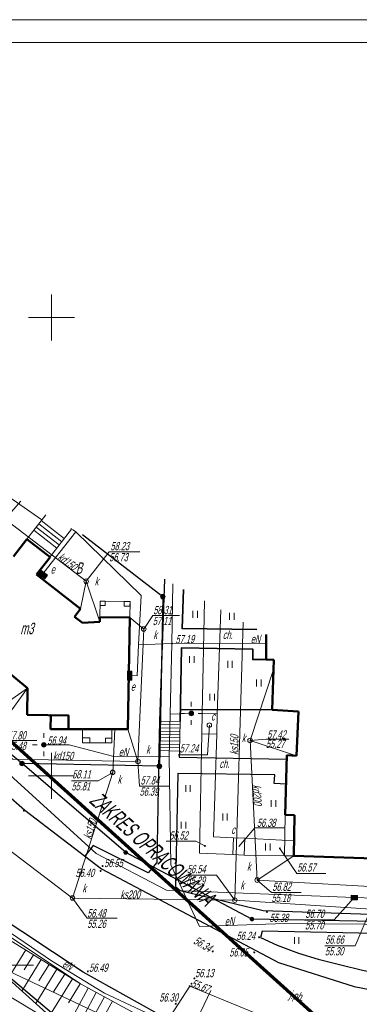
# Model space of a CAD drawing. Header units: millimetres. Extents: x 6567289036 to 6568990308, y 5976640423 to 5977332400.
# Tile 39 of 216: x 6567464567 to 6567501632, y 5976947484 to 5977054923. Entities that reach past the tile are written whole.
import ezdxf

# ---------------------------------------------------------------- set-up
doc = ezdxf.new("R2010")
doc.units = ezdxf.units.MM
doc.layers.add('0_PODKŁADANKI', color=7, linetype='Continuous')
doc.styles.get("Standard").update_dxf_attribs({"font": 'arial.ttf'})

# ---------------------------------------------------------------- blocks, each defined once
blk = doc.blocks.new('EGBP04_02')
at = {"linetype": 'Continuous', "lineweight": 18}
blk.add_hatch(color=7, dxfattribs=at).paths.add_polyline_path([(0, -0.5, 1), (0, 0.5, 1)])
at = {"color": 0, "linetype": 'Continuous', "lineweight": 18}
blk.add_circle((0, 0), 0.5, dxfattribs=at)
blk = doc.blocks.new('EGBP04_03')
at = {"linetype": 'Continuous', "lineweight": 13}
for color, points in [(7, [(0, -0.5, 1), (0, 0.5, 1)]), (0, [(0, -0.1, 1), (0, 0.1, 1)])]:
    blk.add_hatch(color=color, dxfattribs=at).paths.add_polyline_path(points)
at = {"color": 0, "linetype": 'Continuous', "lineweight": 13}
blk.add_circle((0, 0), 0.1, dxfattribs=at)
blk = doc.blocks.new('RTPW01')
at = {"linetype": 'Continuous', "lineweight": 13}
blk.add_hatch(color=0, dxfattribs=at).paths.add_polyline_path([(0, -0.1, 1), (0, 0.1, 1)])
at = {"color": 0, "linetype": 'Continuous', "lineweight": 13}
blk.add_circle((0, 0), 0.1, dxfattribs=at)
blk = doc.blocks.new('RTPW02')
at = {"linetype": 'Continuous', "lineweight": 13}
blk.add_hatch(color=0, dxfattribs=at).paths.add_polyline_path([(0, -0.1, 1), (0, 0.1, 1)])
at = {"color": 0, "linetype": 'Continuous', "lineweight": 13}
blk.add_circle((0, 0), 0.1, dxfattribs=at)
blk = doc.blocks.new('SUUS22_1B')
at = {"linetype": 'Continuous', "lineweight": 18}
blk.add_hatch(color=7, dxfattribs=at).paths.add_polyline_path([(-0.7, 0.5), (0.7, 0.5), (0.7, -0.5), (-0.7, -0.5), (-0.7, 0.5)])
at = {"color": 0, "linetype": 'Continuous', "lineweight": 18, "flags": 128}
blk.add_lwpolyline([(-0.7, 0.5), (0.7, 0.5), (0.7, -0.5), (-0.7, -0.5), (-0.7, 0.5)], close=True, dxfattribs=at)
blk = doc.blocks.new('SUUS22_01')
at = {"color": 0, "linetype": 'Continuous', "lineweight": 13}
blk.add_circle((0, 0), 0.5, dxfattribs=at)
blk = doc.blocks.new('BUIB04_01')
at = {"linetype": 'Continuous', "lineweight": 18}
blk.add_hatch(color=7, dxfattribs=at).paths.add_polyline_path([(0, -0.5, 1), (0, 0.5, 1)])
at = {"color": 0, "linetype": 'Continuous', "lineweight": 18}
blk.add_circle((0, 0), 0.5, dxfattribs=at)
blk = doc.blocks.new('SUPS01_08')
at = {"linetype": 'Continuous', "lineweight": 13}
blk.add_hatch(color=0, dxfattribs=at).paths.add_polyline_path([(0, -0.1, 1), (0, 0.1, 1)])
at = {"color": 0, "linetype": 'Continuous', "lineweight": 13}
blk.add_circle((0, 0), 0.1, dxfattribs=at)
blk = doc.blocks.new('SUUS17_01')
at = {"linetype": 'Continuous', "lineweight": 18}
blk.add_hatch(color=7, dxfattribs=at).paths.add_polyline_path([(-1, 0.5), (-1, -0.5), (1, -0.5), (1, 0.5), (-0.9, 0.5)])
at = {"color": 0, "linetype": 'Continuous', "lineweight": 18, "flags": 128}
blk.add_lwpolyline([(-1, 0.5), (-1, -0.5), (1, -0.5), (1, 0.5), (-0.9, 0.5)], close=True, dxfattribs=at)
blk = doc.blocks.new('PTTU04_1')
at = {"color": 0, "linetype": 'Continuous', "lineweight": 18, "flags": 128}
for points in [[(-0.5, 0.7), (-0.5, -0.8)], [(0.5, 0.7), (0.5, -0.8)]]:
    blk.add_lwpolyline(points, dxfattribs=at)

msp = doc.modelspace()

# ---------------------------------------------------------------- linework, layer by layer
at = {"layer": '0_PODKŁADANKI', "color": 18, "linetype": 'Continuous', "lineweight": 18, "flags": 128}
for points in [[(6567289036.345362, 5977054922.753954), (6567585536.345362, 5977054922.753954)], [(6567293036.345362, 5977052422.753954), (6567583036.345362, 5977052422.753954)]]:
    msp.add_lwpolyline(points, dxfattribs=at)
at = {"layer": '0_PODKŁADANKI', "linetype": 'Continuous', "lineweight": 13, "flags": 128}
for points in [[(6567468036.345362, 5977019922.753954), (6567468036.345362, 5977024922.753954)], [(6567465536.345362, 5977022422.753954), (6567470536.345362, 5977022422.753954)], [(6567468036.345362, 5976969922.753954), (6567468036.345362, 5976974922.753954)], [(6567465536.345362, 5976972422.753954), (6567470536.345362, 5976972422.753954)]]:
    msp.add_lwpolyline(points, dxfattribs=at)
at = {"layer": '0_PODKŁADANKI', "linetype": 'Continuous', "lineweight": 25, "flags": 128}
for points in [[(6567454940.345362, 5977007671.753954), (6567449486.345362, 5977001092.753954), (6567446676.345362, 5976997372.753954), (6567444046.345362, 5976993672.753954), (6567443436.345362, 5976992582.753954), (6567443236.345362, 5976991712.753954), (6567443486.345362, 5976989052.753954), (6567444326.345362, 5976986962.753954), (6567465136.345362, 5976968662.753954), (6567473496.345362, 5976962252.753954), (6567492796.345362, 5976952062.753954), (6567501066.345362, 5976949422.753954), (6567507476.345362, 5976948172.753954), (6567511586.345362, 5976947852.753954), (6567519676.345362, 5976947732.753954)], [(6567480186.345362, 5976991962.753954), (6567471425.345362, 5976998717.753954)], [(6567480353.345362, 5976993869.753954), (6567479826.345362, 5976978372.753954)], [(6567480186.345362, 5976991962.753954), (6567479816.345362, 5976973462.753954)], [(6567464826.345362, 5976973762.753954), (6567446186.345362, 5976989002.753954)], [(6567492116.345362, 5976979632.753954), (6567482086.345362, 5976979602.753954)], [(6567479756.345362, 5976975162.753954), (6567479516.345362, 5976962952.753954), (6567478596.345362, 5976961812.753954), (6567472576.345362, 5976964822.753954), (6567471686.345362, 5976963632.753954)], [(6567481996.345362, 5976975122.753954), (6567481966.345362, 5976974462.753954), (6567493706.345362, 5976974232.753954)], [(6567476136.345362, 5976964042.753954), (6567464826.345362, 5976973762.753954)], [(6567479816.345362, 5976973462.753954), (6567464826.345362, 5976973762.753954)], [(6567493636.345362, 5976971522.753954), (6567492346.345362, 5976971572.753954), (6567492396.345362, 5976972522.753954), (6567481826.345362, 5976972682.753954), (6567481566.345362, 5976960342.753954)], [(6567443626.345362, 5976967172.753954), (6567475056.345362, 5976940662.753954)], [(6567489916.345362, 5976956782.753954), (6567476136.345362, 5976964042.753954)], [(6567481566.345362, 5976960342.753954), (6567482066.345362, 5976959892.753954), (6567491156.345362, 5976957732.753954), (6567519796.345362, 5976956752.753954)], [(6567480896.587314, 5976945759.467715), (6567471496.345362, 5976950992.753954), (6567461426.345362, 5976957642.753954)], [(6567545396.345362, 5976955702.753954), (6567489916.345362, 5976956782.753954)], [(6567517436.345362, 5976954912.753954), (6567491016.345362, 5976955472.753954), (6567490836.345362, 5976954782.753954), (6567492676.345362, 5976953942.753953), (6567494996.345362, 5976953052.753954), (6567497146.345362, 5976952422.753954), (6567499606.345362, 5976951782.753954), (6567501976.345362, 5976951202.753954), (6567506176.345362, 5976950412.753954), (6567507876.345362, 5976950112.753954), (6567509576.345362, 5976949892.753954), (6567512236.345362, 5976949682.753954), (6567515056.345362, 5976949642.753954), (6567517376.345362, 5976949662.753954)]]:
    msp.add_lwpolyline(points, dxfattribs=at)
at = {"layer": '0_PODKŁADANKI', "linetype": 'Continuous', "lineweight": 18, "flags": 128}
for points in [[(6567450076.345362, 5977005632.753954), (6567460036.345362, 5977002642.753954), (6567471826.345362, 5976993642.753954), (6567473326.345362, 5976989222.753954)], [(6567461186.345362, 5976998452.753954), (6567464705.345362, 5977002368.753954)], [(6567465356.345362, 5976998252.753954), (6567467416.345362, 5977000895.753954)], [(6567466376.345362, 5976999562.753954), (6567468876.345362, 5976997612.753954)], [(6567466656.345362, 5976999922.753954), (6567469156.345362, 5976997962.753954)], [(6567466926.345362, 5977000272.753954), (6567469426.345362, 5976998312.753954)], [(6567470144.345362, 5976999413.753954), (6567470236.345362, 5976999342.753954)], [(6567466106.345362, 5976999212.753954), (6567468606.345362, 5976997252.753954)], [(6567470696.345362, 5976999022.753954), (6567466796.345362, 5976994082.753954)], [(6567470236.345362, 5976999342.753954), (6567467856.345362, 5976996292.753954)], [(6567477546.345362, 5976986712.753954), (6567477826.345362, 5976992102.753954), (6567470696.345362, 5976999022.753954), (6567470346.345362, 5976999304.753954)], [(6567467856.345362, 5976996292.753954), (6567465356.345362, 5976998252.753954)], [(6567471826.345362, 5976993642.753954), (6567474336.345362, 5976996872.753954), (6567477664.345362, 5976996872.753954)], [(6567426776.345362, 5976993802.753954), (6567452126.345362, 5976972902.753954), (6567470336.345362, 5976959082.753954), (6567488046.345362, 5976958842.753954), (6567502906.345362, 5976957872.753954), (6567519826.345362, 5976957212.753954)], [(6567471216.345362, 5976990632.753954), (6567471826.345362, 5976993642.753954)], [(6567519806.345362, 5976956072.753954), (6567493486.345362, 5976956302.753954), (6567484196.345362, 5976955982.753954), (6567481046.345362, 5976962692.753953), (6567480896.345362, 5976974482.753954), (6567481176.345362, 5976986852.753954), (6567481271.345362, 5976993370.753954)], [(6567453266.345362, 5976991922.753954), (6567448636.345362, 5976986702.753954), (6567459236.345362, 5976977652.753954), (6567463836.345362, 5976974222.753954), (6567477476.345362, 5976973972.753954), (6567478106.345362, 5976988432.753954), (6567476576.345362, 5976989682.753954)], [(6567484496.345362, 5976979202.753954), (6567484728.345362, 5976991492.753954)], [(6567444566.345362, 5976989742.753954), (6567472926.345362, 5976963942.753953), (6567480586.345362, 5976959932.753954), (6567501086.345362, 5976959122.753954), (6567519816.345362, 5976958522.753954)], [(6567478106.345362, 5976988432.753954), (6567479086.345362, 5976989912.753954), (6567482012.345362, 5976989912.753954)], [(6567486537.345362, 5976990510.753954), (6567486136.345362, 5976979162.753954)], [(6567488046.345362, 5976958842.753954), (6567488965.345361, 5976989191.753954)], [(6567476566.345362, 5976983352.753954), (6567477396.345362, 5976983332.753954), (6567477546.345362, 5976986712.753954)], [(6567481176.345362, 5976986852.753954), (6567477546.345362, 5976986712.753954)], [(6567481176.345362, 5976986852.753954), (6567491476.345362, 5976986882.753954)], [(6567489706.345362, 5976976272.753954), (6567492266.345362, 5976984012.753954)], [(6567452126.345362, 5976972902.753954), (6567462596.345362, 5976978062.753954), (6567465426.345362, 5976981962.753954)], [(6567459236.345362, 5976977652.753954), (6567465426.345362, 5976981962.753954)], [(6567483296.345362, 5976979972.753954), (6567483296.345362, 5976980472.753954)], [(6567481006.345362, 5976979142.753954), (6567483296.345362, 5976979222.753954)], [(6567482046.345362, 5976979222.753954), (6567482546.345362, 5976979222.753954)], [(6567484046.345362, 5976979222.753954), (6567484546.345362, 5976979222.753954)], [(6567462596.345362, 5976978062.753954), (6567463216.345362, 5976976282.753954), (6567466436.345362, 5976976282.753954)], [(6567479826.345362, 5976978372.753954), (6567479756.345362, 5976975162.753954)], [(6567482056.345362, 5976977972.753954), (6567479816.345362, 5976978012.753954)], [(6567482066.345362, 5976978332.753954), (6567479826.345362, 5976978372.753954)], [(6567485266.345362, 5976977942.753953), (6567485066.345362, 5976974702.753954), (6567481878.345362, 5976974702.753954)], [(6567481996.345362, 5976975122.753954), (6567482066.345362, 5976978332.753954)], [(6567483296.345362, 5976977972.753954), (6567483296.345362, 5976978472.753954)], [(6567467206.345362, 5976976552.753954), (6567467206.345362, 5976977052.753954)], [(6567470336.345362, 5976959082.753954), (6567474716.345362, 5976972792.753954), (6567474966.345362, 5976977512.753954)], [(6567477476.345362, 5976973972.753954), (6567476376.345362, 5976977512.753954)], [(6567482036.345362, 5976977262.753954), (6567479796.345362, 5976977302.753954)], [(6567482036.345362, 5976976902.753954), (6567479796.345362, 5976976952.753954)], [(6567482056.345362, 5976977612.753954), (6567479816.345362, 5976977662.753954)], [(6567484456.345362, 5976977012.753954), (6567484206.345362, 5976963982.753954), (6567487826.345362, 5976963812.753954)], [(6567487896.345362, 5976965662.753954), (6567485736.345362, 5976965772.753954), (6567486096.345362, 5976976972.753954)], [(6567465956.345362, 5976975802.753954), (6567466456.345362, 5976975802.753954)], [(6567480896.345362, 5976974482.753954), (6567474696.345362, 5976974572.753954), (6567469966.345362, 5976975802.753954), (6567467206.345362, 5976975802.753954)], [(6567467956.345362, 5976975802.753954), (6567468456.345362, 5976975802.753954)], [(6567482006.345362, 5976975832.753954), (6567479766.345362, 5976975882.753954)], [(6567482026.345362, 5976976552.753954), (6567479786.345362, 5976976592.753954)], [(6567482026.345362, 5976976192.753953), (6567479786.345362, 5976976232.753954)], [(6567489706.345362, 5976976272.753954), (6567491466.345362, 5976976422.753954), (6567493936.345362, 5976976422.753954)], [(6567520586.345362, 5976960172.753954), (6567506006.345362, 5976960152.753954), (6567490486.345362, 5976961042.753954), (6567489706.345362, 5976976272.753954)], [(6567489706.345362, 5976976272.753954), (6567494766.345362, 5976974602.753954)], [(6567519476.345362, 5976937332.753954), (6567503786.345362, 5976938052.753954), (6567504426.345362, 5976942452.753954), (6567498576.345362, 5976943532.753954), (6567492946.345362, 5976945422.753954), (6567483126.345362, 5976949452.753954), (6567480596.345362, 5976945542.753954), (6567473826.345362, 5976948712.753954), (6567468036.345362, 5976952242.753954), (6567462156.345362, 5976956222.753954), (6567454786.345362, 5976962332.753954), (6567441086.345362, 5976975142.753954)], [(6567467206.345362, 5976974552.753954), (6567467206.345362, 5976975052.753954)], [(6567481996.345362, 5976975122.753954), (6567479756.345362, 5976975172.753954)], [(6567479756.345362, 5976975162.753954), (6567481996.345362, 5976975122.753954)], [(6567482006.345362, 5976975482.753954), (6567479766.345362, 5976975522.753954)], [(6567424956.345362, 5976974562.753954), (6567435876.345362, 5976965392.753954), (6567441926.345362, 5976961512.753954), (6567461356.345362, 5976949612.753954), (6567513116.345362, 5976918322.753954), (6567517946.345362, 5976914272.753954)], [(6567477476.345362, 5976973972.753954), (6567477656.345362, 5976971292.753954), (6567480895.345362, 5976971292.753954)], [(6567474716.345362, 5976972792.753954), (6567473116.345362, 5976971872.753954), (6567470228.345362, 5976971872.753954)], [(6567493556.345362, 5976968142.753954), (6567493476.345362, 5976963672.753954)], [(6567488496.345362, 5976964712.753954), (6567490216.345362, 5976966722.753954), (6567493474.345362, 5976966722.753954)], [(6567484786.345362, 5976964762.753954), (6567483806.345362, 5976965282.753954), (6567480535.345362, 5976965282.753954)], [(6567494506.345362, 5976965312.753954), (6567489156.345362, 5976965602.753954)], [(6567492956.345362, 5976964492.753954), (6567494806.345362, 5976961762.753954), (6567497968.345362, 5976961762.753954)], [(6567489076.345362, 5976963752.753954), (6567494476.345362, 5976963672.753954)], [(6567490486.345362, 5976961042.753954), (6567494476.345362, 5976963672.753954)], [(6567493476.345362, 5976963672.753954), (6567494476.345362, 5976963672.753954)], [(6567488046.345362, 5976958842.753954), (6567486036.345362, 5976961582.753954), (6567482765.345362, 5976961582.753954)], [(6567490486.345362, 5976961042.753954), (6567492056.345362, 5976959692.753953), (6567495301.345362, 5976959692.753953)], [(6567470336.345362, 5976959082.753954), (6567471936.345362, 5976956872.753954), (6567475207.345362, 5976956872.753954)], [(6567501086.345362, 5976959122.753954), (6567498896.345362, 5976956702.753954), (6567495708.345362, 5976956702.753954)], [(6567502906.345362, 5976957872.753954), (6567501186.345362, 5976953872.753954), (6567497877.345362, 5976953872.753954)], [(6567465226.345362, 5976953412.753954), (6567463296.345362, 5976950292.753954)], [(6567466916.345362, 5976952362.753954), (6567464806.345362, 5976948932.753954)], [(6567466066.345362, 5976952882.753954), (6567465066.345362, 5976951242.753954)], [(6567462116.345362, 5976951692.753953), (6567462846.345362, 5976951762.753954), (6567466091.345362, 5976951762.753954)], [(6567462116.345362, 5976951692.753953), (6567482106.345362, 5976942272.753954), (6567486856.345362, 5976939842.753954), (6567497626.345362, 5976933582.753954), (6567519096.345362, 5976921612.753954)], [(6567468626.345362, 5976951302.753954), (6567466326.345362, 5976947582.753954)], [(6567467776.345362, 5976951842.753954), (6567466666.345362, 5976950042.753954)], [(6567470316.345362, 5976950262.753954), (6567467826.345362, 5976946212.753954)], [(6567469476.345362, 5976950782.753954), (6567468266.345362, 5976948842.753954)], [(6567472056.345362, 5976949252.753954), (6567469556.345362, 5976944662.753954)], [(6567471176.345362, 5976949732.753954), (6567469886.345362, 5976947632.753954)], [(6567473816.345362, 5976948292.753954), (6567471076.345362, 5976943292.753954)], [(6567472926.345362, 5976948772.753954), (6567471626.345362, 5976946372.753954)], [(6567474686.345362, 5976947812.753954), (6567473256.345362, 5976945212.753954)]]:
    msp.add_lwpolyline(points, dxfattribs=at)
at = {"layer": '0_PODKŁADANKI', "lineweight": 18, "flags": 128}
for points in [[(6567466986.345362, 5977000342.753954), (6567462656.345362, 5977003372.753954), (6567459986.345362, 5977002792.753954), (6567459076.345362, 5977000102.753954)], [(6567480186.345362, 5976991962.753954), (6567471425.345362, 5976998717.753954)], [(6567479816.345362, 5976973462.753954), (6567480186.345362, 5976991962.753954)], [(6567446186.345362, 5976989002.753954), (6567464826.345362, 5976973762.753954)], [(6567477336.345362, 5976939502.753954), (6567477016.345362, 5976939082.753954), (6567473776.345362, 5976940852.753954), (6567459646.345362, 5976953582.753954), (6567459266.345362, 5976953112.753954), (6567455565.678967, 5976956672.909299), (6567444480.641101, 5976966670.956593), (6567434306.345362, 5976975522.753954)], [(6567434326.345362, 5976975642.753954), (6567438816.345362, 5976974582.753954), (6567456156.345362, 5976960182.753954), (6567460796.345362, 5976956132.753954), (6567471216.345362, 5976949712.753954), (6567480436.345362, 5976944682.753954)], [(6567464826.345362, 5976973762.753954), (6567479816.345362, 5976973462.753954)], [(6567464826.345362, 5976973762.753954), (6567476136.345362, 5976964042.753954)], [(6567471216.345362, 5976949712.753954), (6567460666.345362, 5976956742.753954), (6567445396.345362, 5976970532.753954), (6567446076.345362, 5976971252.753954)], [(6567475056.345362, 5976940662.753954), (6567443626.345362, 5976967172.753954)], [(6567476136.345362, 5976964042.753954), (6567489916.345362, 5976956782.753954)], [(6567489916.345362, 5976956782.753954), (6567545396.345362, 5976955702.753954)], [(6567485416.345362, 5976948992.753954), (6567483258.963649, 5976944404.453382)]]:
    msp.add_lwpolyline(points, dxfattribs=at)
at = {"layer": '0_PODKŁADANKI', "lineweight": 70, "flags": 128}
msp.add_lwpolyline([(6567404736.345362, 5976739422.753954), (6567351762.778372, 5976777404.141075), (6567366146.075858, 5976800736.645169), (6567331457.154829, 5976823648.519215), (6567352156.941767, 5976859663.035738), (6567388004.251012, 5976922023.146966), (6567434454.322674, 5977002407.900146), (6567546736.345362, 5976901322.753954), (6567526086.345362, 5976874932.753954), (6567498709.432438, 5976815801.160638), (6567474536.620397, 5976767698.485344), (6567446143.972124, 5976711666.871627)], close=True, dxfattribs=at)
at = {"layer": '0_PODKŁADANKI', "linetype": 'Continuous', "lineweight": 50, "flags": 128}
for points in [[(6567463886.345362, 5976996362.753954), (6567465356.345362, 5976998252.753954)], [(6567465356.345362, 5976998252.753954), (6567467876.345362, 5976996282.753954)], [(6567467876.345362, 5976996282.753954), (6567466406.345362, 5976994382.753954)], [(6567466406.345362, 5976994382.753954), (6567471216.345362, 5976990632.753954)], [(6567471216.345362, 5976990632.753954), (6567470536.345362, 5976989762.753954)], [(6567470536.345362, 5976989762.753954), (6567471406.345362, 5976989092.753954)], [(6567473326.345362, 5976989222.753954), (6567473326.345362, 5976989722.753954)], [(6567473326.345362, 5976989722.753954), (6567476576.345362, 5976989682.753954)], [(6567471406.345362, 5976989092.753954), (6567473326.345362, 5976989222.753954)], [(6567476576.345362, 5976989682.753954), (6567476376.345362, 5976977512.753954)], [(6567491466.345362, 5976985122.753954), (6567491483.345362, 5976987823.753954)], [(6567465426.345362, 5976981962.753954), (6567461346.345362, 5976985312.753954)], [(6567492296.345362, 5976985082.753954), (6567491466.345362, 5976985122.753954)], [(6567492116.345362, 5976979632.753954), (6567492296.345362, 5976985082.753954)], [(6567465366.345362, 5976979082.753954), (6567465426.345362, 5976981962.753954)], [(6567469886.345362, 5976979012.753954), (6567465366.345362, 5976979082.753954)], [(6567469886.345362, 5976977512.753954), (6567469886.345362, 5976979012.753954)], [(6567494996.345362, 5976979432.753954), (6567492116.345362, 5976979632.753954)], [(6567494766.345362, 5976974602.753954), (6567494996.345362, 5976979432.753954)], [(6567476376.345362, 5976977512.753954), (6567469886.345362, 5976977512.753954)], [(6567493556.345362, 5976968142.753954), (6567493726.345362, 5976974652.753954)], [(6567493726.345362, 5976974652.753954), (6567494766.345362, 5976974602.753954)], [(6567494546.345362, 5976968112.753954), (6567493556.345362, 5976968142.753954)], [(6567494476.345362, 5976963672.753954), (6567494546.345362, 5976968112.753954)], [(6567510896.345362, 5976963122.753954), (6567494476.345362, 5976963672.753954)]]:
    msp.add_lwpolyline(points, dxfattribs=at)
at = {"layer": '0_PODKŁADANKI', "lineweight": 35, "flags": 128}
for points in [[(6567482441.345362, 5976992735.753954), (6567482286.345362, 5976988482.753954), (6567490433.345362, 5976988393.753954)], [(6567491466.345362, 5976985122.753954), (6567490006.345362, 5976985102.753954), (6567490006.345362, 5976986252.753954), (6567482236.345362, 5976986382.753954), (6567482066.345362, 5976978332.753954)]]:
    msp.add_lwpolyline(points, dxfattribs=at)
at = {"layer": '0_PODKŁADANKI', "lineweight": 18, "flags": 128}
for points in [[(6567476576.345362, 5976989682.753954), (6567473326.345362, 5976989722.753954), (6567473356.345362, 5976991482.753954), (6567476606.345362, 5976991442.753953)], [(6567474616.345362, 5976977512.753954), (6567474616.345362, 5976976022.753954), (6567471416.345362, 5976976022.753954), (6567471416.345362, 5976977512.753954)]]:
    msp.add_lwpolyline(points, close=True, dxfattribs=at)
at = {"layer": '0_PODKŁADANKI', "linetype": 'Continuous', "lineweight": 18, "flags": 128}
for points in [[(6567473896.345362, 5976991482.753954), (6567473886.345362, 5976991012.753954), (6567473346.345362, 5976991012.753954), (6567473356.345362, 5976991482.753954)], [(6567475966.345362, 5976991452.753954), (6567476606.345362, 5976991442.753953), (6567476596.345362, 5976990922.753954), (6567475956.345362, 5976990932.753954)], [(6567486136.345362, 5976979162.753954), (6567486096.345362, 5976976972.753954), (6567484456.345362, 5976977012.753954), (6567484496.345362, 5976979202.753954)], [(6567471416.345362, 5976976562.753954), (6567472236.345362, 5976976562.753954), (6567472236.345362, 5976976022.753954), (6567471416.345362, 5976976022.753954)], [(6567474616.345362, 5976976512.753954), (6567474616.345362, 5976976022.753954), (6567473916.345362, 5976976022.753954), (6567473916.345362, 5976976512.753954)], [(6567487896.345362, 5976965662.753954), (6567489156.345362, 5976965602.753954), (6567489076.345362, 5976963752.753954), (6567487826.345362, 5976963812.753954)]]:
    msp.add_lwpolyline(points, close=True, dxfattribs=at)
at = {"layer": '0_PODKŁADANKI', "linetype": 'Continuous', "lineweight": 50, "flags": 128}
msp.add_lwpolyline([(6567469886.345362, 5976977512.753954), (6567467946.345362, 5976977512.753954), (6567467956.345362, 5976979042.753954), (6567469886.345362, 5976979012.753954)], close=True, dxfattribs=at)
at = {"layer": '0_PODKŁADANKI'}
msp.add_point((6567485631.91075, 5976953260.476755), dxfattribs=at)

# ---------------------------------------------------------------- block references
at = {"layer": '0_PODKŁADANKI', "linetype": 'Continuous'}
for name, p, xscale, yscale, zscale, rotation in [('SUUS17_01', (6567467066.345362, 5976994402.753954), 500, 500, 500, 322.67), ('SUUS22_01', (6567478106.345362, 5976988432.753954), 500, 500, 500, 88.58), ('SUUS17_01', (6567476566.345362, 5976983352.753954), 500, 500, 500, 270), ('SUUS22_01', (6567477476.345362, 5976973972.753954), 500, 500, 500, 88.58), ('SUUS22_1B', (6567501086.345362, 5976959122.753954), 499.9999999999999, 499.9999999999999, 499.9999999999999, 359.6), ('RTPW02', (6567481596.345363, 5976947552.753954), 500.0000000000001, 500.0000000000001, 500.0000000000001, 332.0000000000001)]:
    msp.add_blockref(name, p, dxfattribs=dict(at, xscale=xscale, yscale=yscale, zscale=zscale, rotation=rotation))
at = {"layer": '0_PODKŁADANKI', "linetype": 'Continuous', "xscale": 500, "yscale": 500, "zscale": 500}
for name, p in [('SUUS22_01', (6567471826.345362, 5976993642.753954)), ('EGBP04_02', (6567480186.345362, 5976991962.753954)), ('PTTU04_1', (6567483706.345362, 5976990072.753954)), ('PTTU04_1', (6567487716.345362, 5976989852.753954)), ('SUPS01_08', (6567481176.345362, 5976986852.753954)), ('PTTU04_1', (6567483366.345362, 5976985132.753954)), ('PTTU04_1', (6567487516.345362, 5976984612.753954)), ('PTTU04_1', (6567490676.345362, 5976982572.753954)), ('PTTU04_1', (6567485566.345362, 5976981022.753954)), ('BUIB04_01', (6567483296.345362, 5976979222.753954)), ('SUUS22_01', (6567485266.345362, 5976977942.753953)), ('BUIB04_01', (6567467206.345362, 5976975802.753954)), ('SUPS01_08', (6567467206.345362, 5976975802.753954)), ('SUUS22_01', (6567489706.345362, 5976976272.753954)), ('EGBP04_02', (6567464826.345362, 5976973762.753954)), ('EGBP04_02', (6567479816.345362, 5976973462.753954)), ('SUUS22_01', (6567474716.345362, 5976972792.753954)), ('PTTU04_1', (6567482936.345362, 5976971052.753954)), ('PTTU04_1', (6567492266.345362, 5976969422.753954)), ('RTPW01', (6567465016.345362, 5976968602.753954)), ('PTTU04_1', (6567486976.345362, 5976967942.753953)), ('PTTU04_1', (6567482436.345362, 5976967052.753954)), ('PTTU04_1', (6567491656.345362, 5976964662.753954)), ('EGBP04_03', (6567476136.345362, 5976964042.753954)), ('SUPS01_08', (6567484786.345362, 5976964762.753954)), ('SUPS01_08', (6567492956.345362, 5976964492.753954)), ('RTPW01', (6567473396.345362, 5976962032.753954)), ('RTPW01', (6567473616.345362, 5976962572.753954)), ('SUUS22_01', (6567490486.345362, 5976961042.753954)), ('SUUS22_01', (6567470336.345362, 5976959082.753954)), ('SUUS22_01', (6567488046.345362, 5976958842.753954)), ('RTPW01', (6567491546.345362, 5976957562.753954)), ('EGBP04_03', (6567489916.345362, 5976956782.753954)), ('RTPW01', (6567490686.345362, 5976954802.753954)), ('PTTU04_1', (6567494796.345362, 5976954472.753954)), ('RTPW02', (6567485631.91075, 5976953260.476755)), ('RTPW01', (6567490166.345362, 5976953152.753954)), ('RTPW01', (6567472006.345362, 5976951072.753954)), ('RTPW01', (6567483636.345362, 5976950312.753954)), ('SUPS01_08', (6567483126.345362, 5976949452.753954)), ('RTPW01', (6567483316.345362, 5976949722.753954))]:
    msp.add_blockref(name, p, dxfattribs=at)

# ---------------------------------------------------------------- texts
at = {"layer": '0_PODKŁADANKI', "lineweight": 18, "oblique": 15, "width": 0.59}
for s, p in [('58.23', (6567474476.345362, 5976997032.753954)), ('56.73', (6567474336.345362, 5976995822.753954)), ('e', (6567467946.345362, 5976994482.753954)), ('k', (6567472756.345362, 5976993202.753954)), ('58.31', (6567479146.345362, 5976990052.753954)), ('57.11', (6567479086.345362, 5976988862.753954)), ('k', (6567479146.345362, 5976987332.753954)), ('e', (6567476696.345362, 5976981692.753953)), ('c', (6567485456.345362, 5976978452.753952)), ('57.80', (6567463206.345362, 5976976382.753954)), ('k', (6567488806.345362, 5976976092.753954)), ('57.42', (6567491566.345362, 5976976482.753954)), ('55.48', (6567463216.345362, 5976975232.753954)), ('k', (6567478366.345362, 5976974832.753954)), ('57.24', (6567482026.345362, 5976974962.753954)), ('55.27', (6567491436.345362, 5976975452.753952)), ('58.11', (6567470296.345362, 5976972132.753954)), ('k', (6567475256.345362, 5976971572.753954)), ('55.81', (6567470228.345362, 5976970822.753954)), ('57.84', (6567477756.345362, 5976971472.753954)), ('56.39', (6567477656.345362, 5976970242.753952)), ('56.38', (6567490456.345362, 5976966842.753954)), ('56.52', (6567480886.345364, 5976965462.753954)), ('c', (6567487646.345362, 5976966082.753954)), ('56.55', (6567473786.345362, 5976962452.753952)), ('k', (6567489376.345362, 5976962082.753954)), ('56.57', (6567494846.345363, 5976961972.753954)), ('56.40', (6567470656.345362, 5976961372.753954)), ('56.54', (6567482816.345362, 5976961792.753954)), ('55.29', (6567482765.345362, 5976960532.753954)), ('k', (6567488646.345362, 5976960022.753954)), ('56.82', (6567492136.345364, 5976959862.753954)), ('k', (6567471406.345362, 5976959692.753953)), ('ks200', (6567475536.345362, 5976959012.753954)), ('55.18', (6567492056.345362, 5976958642.753954)), ('56.48', (6567471926.345364, 5976956972.753954)), ('56.70', (6567495746.345362, 5976956912.753952)), ('55.26', (6567471936.345362, 5976955822.753954)), ('55.38', (6567491836.345362, 5976956472.753954)), ('55.70', (6567495708.345362, 5976955652.753954)), ('56.24', (6567488226.345362, 5976954502.753954)), ('56.66', (6567497916.345362, 5976954092.753954)), ('56.05', (6567487446.345362, 5976952702.753952)), ('55.30', (6567497877.345362, 5976952822.753954)), ('56.49', (6567472136.345364, 5976951032.753954)), ('56.13', (6567483706.345362, 5976950442.753953)), ('56.30', (6567479806.345362, 5976947782.753954))]:
    msp.add_text(s, height=900, dxfattribs=at).set_placement(p)
for s, rotation, p in [('kd150', 323.4000000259, (6567468616.143566, 5976996082.903777)), ('57.19', 0.9000000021, (6567481575.638594, 5976986862.742576)), ('ch.', 359.9000000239, (6567486724.774567, 5976987352.755325)), ('eN', 0.9000000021, (6567489785.638594, 5976986882.742573)), ('56.94', 0.7999999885, (6567467585.874169, 5976975802.747251)), ('ks150', 89.0999999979, (6567488416.234332, 5976974698.617369)), ('kd150', 359.7000000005, (6567468195.591388, 5976974142.757586)), ('eN', 359.9000000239, (6567475376.219698, 5976974562.754164)), ('ch.', 359.9000000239, (6567486358.003645, 5976973282.751153)), ('kd200', 273.7000000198, (6567489956.322994, 5976971433.098806)), ('ks150', 73.100000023, (6567472366.455047, 5976965423.114696)), ('eN', 2.7999999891, (6567486956.768975, 5976956072.774572)), ('eN', 2.7999999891, (6567486956.768975, 5976956072.774572)), ('56.34', 329.6999999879, (6567483445.119937, 5976954175.060175)), ('eN', 329.3999999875, (6567469148.208089, 5976951668.086129)), ('55.67', 338.5000000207, (6567483186.506116, 5976949432.690614)), ('j.pb.', 347.4000000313, (6567493940.016446, 5976948144.428867))]:
    msp.add_text(s, height=900, rotation=rotation, dxfattribs=at).set_placement(p)
at = {"layer": '0_PODKŁADANKI', "lineweight": 25, "oblique": 15, "width": 0.59}
for s, p in [('B', (6567470686.345362, 5976994452.753954)), ('m3', (6567464636.345364, 5976987872.753954))]:
    msp.add_text(s, height=1250, dxfattribs=at).set_placement(p)
at = {"layer": '0_PODKŁADANKI', "lineweight": 35, "oblique": 15, "width": 0.59}
msp.add_text('ZAKRES OPRACOWANIA', height=1750, rotation=318.0000000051, dxfattribs=at).set_placement((6567472069.306412, 5976969565.217127))
at = {"layer": '0_PODKŁADANKI', "lineweight": 25, "oblique": 15, "width": 0.59}
msp.add_text('Feliksa Nowowiejskiego', height=1250, rotation=318.8000000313, dxfattribs=at).set_placement((6567457669.0972, 5976947628.135671))

doc.saveas('drawing.dxf')
